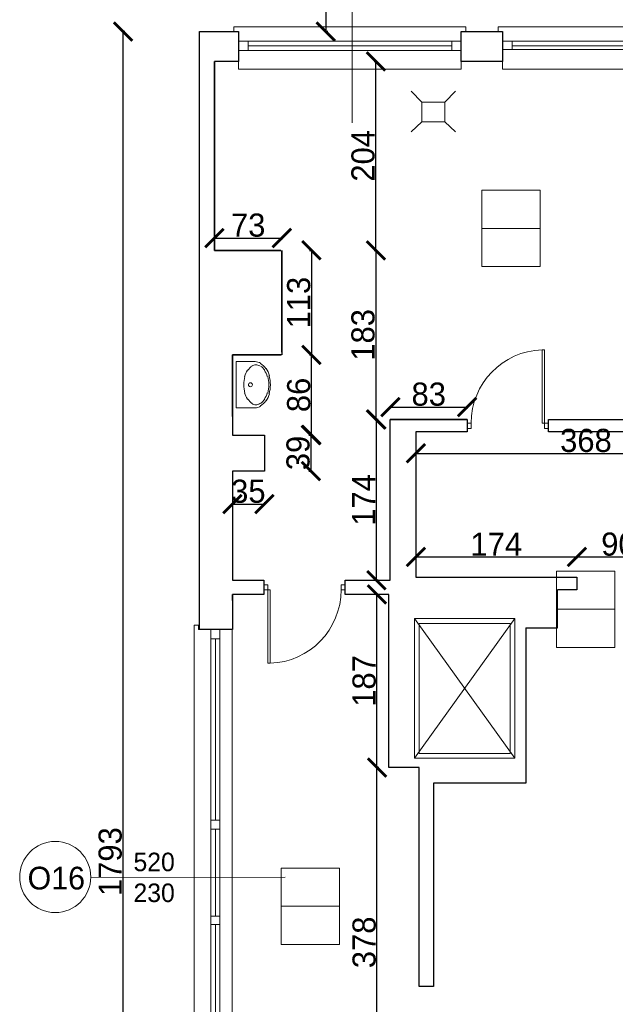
# Model space of a CAD drawing. Header units: centimetres. Extents: x -17621 to 77377, y -18613 to 66.
# Tile 91 of 173: x 24708 to 25351, y -16348 to -15284. Entities that reach past the tile are written whole.
import ezdxf

# ---------------------------------------------------------------- set-up
doc = ezdxf.new("R2010")
doc.units = ezdxf.units.CM
doc.layers.add('0-wymiarowanie rys.CAD', color=5, linetype='Continuous', lineweight=0, true_color=0x0000ff)
for name, color, linetype, lineweight in [('a_drzwi i okna', 2, 'Continuous', 0), ('a_inwentaryzacja', 141, 'Continuous', 0), ('a_wymiarowanie', 211, 'Continuous', 0), ('drzwi', 2, 'Continuous', 0), ('pomieszczenia', 191, 'Continuous', 5)]:
    doc.layers.add(name, color=color, linetype=linetype, lineweight=lineweight)
for name, color, linetype in [('PDF2_A310 STOLARKA ZEWNĘTRZNA', 7, 'Continuous'), ('PDF3_A310 STOLARKA ZEWNĘTRZNA', 7, 'Continuous'), ('PDF3_A720 MEBLE', 7, 'Continuous'), ('PDF3_WIDOKOWA', 7, 'Continuous')]:
    doc.layers.add(name, color=color, linetype=linetype)
doc.styles.add('PDF Century Gothic', font='GOTHIC.TTF')
doc.dimstyles.new('ISO-25', dxfattribs={"dimtxt": 25, "dimasz": 20, "dimexe": 0.6, "dimexo": 0.375, "dimtad": 1, "dimdec": 0, "dimtxsty": 'PDF Century Gothic', "dimblk": 'ARCHTICK', "dimcen": 2.5, "dimadec": 1, "dimazin": 0, "dimtfac": 1, "dimtdec": 0, "dimtmove": 0, "dimatfit": 3, "dimldrblk": 'ARCHTICK', "dimfxl": 2, "dimfxlon": 1, "dimarcsym": 0})

# ---------------------------------------------------------------- blocks, each defined once
blk = doc.blocks.new('_ArchTick')
at = {"color": 0, "linetype": 'ByBlock', "const_width": 0.15}
blk.add_lwpolyline([(-0.5, -0.5), (0.5, 0.5)], dxfattribs=at)
blk = doc.blocks.new('*D213')
at = {"layer": 'a_wymiarowanie', "color": 0, "linetype": 'Continuous', "lineweight": -2, "transparency": 16777216}
for p, q in [((25095.7, -16091.8), (25093.1, -16091.8)), ((25093.7, -16469.5), (25093.7, -16091.8)), ((25095.7, -16469.5), (25093.1, -16469.5))]:
    blk.add_line(p, q, dxfattribs=at)
at = {"layer": 'Defpoints', "color": 0, "linetype": 'Continuous', "transparency": 16777216}
for p in [(25093.7, -16091.8), (25138.1, -16091.8), (25138.1, -16469.5)]:
    blk.add_point(p, dxfattribs=at)
at = {"layer": 'a_wymiarowanie', "color": 0, "linetype": 'Continuous', "lineweight": -2, "transparency": 16777216, "xscale": 20, "yscale": 20, "zscale": 20}
for p, rotation in [((25093.7, -16091.8), 90), ((25093.7, -16469.5), 270)]:
    blk.add_blockref('_ArchTick', p, dxfattribs=dict(at, rotation=rotation))
at = {"layer": 'a_wymiarowanie', "color": 0, "linetype": 'Continuous', "lineweight": 0, "transparency": 16777216, "insert": (25079.9, -16280.6), "char_height": 25, "attachment_point": 5, "rotation": 90, "style": 'PDF Century Gothic'}
blk.add_mtext('378', dxfattribs=at)
blk = doc.blocks.new('*D214')
at = {"layer": 'a_wymiarowanie', "color": 0, "linetype": 'Continuous', "lineweight": -2, "transparency": 16777216}
for p, q in [((25095.7, -15904.7), (25093.1, -15904.7)), ((25093.7, -16091.8), (25093.7, -15904.7)), ((25095.7, -16091.8), (25093.1, -16091.8))]:
    blk.add_line(p, q, dxfattribs=at)
at = {"layer": 'Defpoints', "color": 0, "linetype": 'Continuous', "transparency": 16777216}
for p in [(25093.7, -15904.7), (25106.4, -15904.7), (25106.4, -16091.8)]:
    blk.add_point(p, dxfattribs=at)
at = {"layer": 'a_wymiarowanie', "color": 0, "linetype": 'Continuous', "lineweight": -2, "transparency": 16777216, "xscale": 20, "yscale": 20, "zscale": 20}
for p, rotation in [((25093.7, -15904.7), 90), ((25093.7, -16091.8), 270)]:
    blk.add_blockref('_ArchTick', p, dxfattribs=dict(at, rotation=rotation))
at = {"layer": 'a_wymiarowanie', "color": 0, "linetype": 'Continuous', "lineweight": 0, "transparency": 16777216, "insert": (25079.9, -15998.2), "char_height": 25, "attachment_point": 5, "rotation": 90, "style": 'PDF Century Gothic'}
blk.add_mtext('187', dxfattribs=at)
blk = doc.blocks.new('*D763')
at = {"layer": 'a_wymiarowanie', "color": 0, "linetype": 'Continuous', "lineweight": -2, "transparency": 16777216}
for p, q in [((25095.1, -15715.7), (25092.5, -15715.7)), ((25093.1, -15889.4), (25093.1, -15715.7)), ((25095.1, -15889.4), (25092.5, -15889.4))]:
    blk.add_line(p, q, dxfattribs=at)
at = {"layer": 'Defpoints', "color": 0, "linetype": 'Continuous', "transparency": 16777216}
for p in [(25093.1, -15715.7), (25108.1, -15715.7), (25108.1, -15889.4)]:
    blk.add_point(p, dxfattribs=at)
at = {"layer": 'a_wymiarowanie', "color": 0, "linetype": 'Continuous', "lineweight": -2, "transparency": 16777216, "xscale": 20, "yscale": 20, "zscale": 20}
for p, rotation in [((25093.1, -15715.7), 90), ((25093.1, -15889.4), 270)]:
    blk.add_blockref('_ArchTick', p, dxfattribs=dict(at, rotation=rotation))
at = {"layer": 'a_wymiarowanie', "color": 0, "linetype": 'Continuous', "lineweight": 0, "transparency": 16777216, "insert": (25079.3, -15802.6), "char_height": 25, "attachment_point": 5, "rotation": 90, "style": 'PDF Century Gothic'}
blk.add_mtext('174', dxfattribs=at)
blk = doc.blocks.new('*D764')
at = {"layer": 'a_wymiarowanie', "color": 0, "linetype": 'Continuous', "lineweight": -2, "transparency": 16777216}
for p, q in [((25108.1, -15704.3), (25108.1, -15701.7)), ((25108.1, -15702.3), (25191.1, -15702.3)), ((25191.1, -15704.3), (25191.1, -15701.7))]:
    blk.add_line(p, q, dxfattribs=at)
at = {"layer": 'Defpoints', "color": 0, "linetype": 'Continuous', "transparency": 16777216}
for p in [(25191.1, -15702.3), (25108.1, -15715.7), (25191.1, -15715.7)]:
    blk.add_point(p, dxfattribs=at)
at = {"layer": 'a_wymiarowanie', "color": 0, "linetype": 'Continuous', "lineweight": -2, "transparency": 16777216, "xscale": 20, "yscale": 20, "zscale": 20, "rotation": 180}
blk.add_blockref('_ArchTick', (25108.1, -15702.3), dxfattribs=at)
at = {"layer": 'a_wymiarowanie', "color": 0, "linetype": 'Continuous', "lineweight": -2, "transparency": 16777216, "xscale": 20, "yscale": 20, "zscale": 20}
blk.add_blockref('_ArchTick', (25191.1, -15702.3), dxfattribs=at)
at = {"layer": 'a_wymiarowanie', "color": 0, "linetype": 'Continuous', "lineweight": 0, "transparency": 16777216, "insert": (25149.6, -15688.5), "char_height": 25, "attachment_point": 5, "style": 'PDF Century Gothic'}
blk.add_mtext('83', dxfattribs=at)
blk = doc.blocks.new('*D766')
at = {"layer": 'a_wymiarowanie', "color": 0, "linetype": 'Continuous', "lineweight": -2, "transparency": 16777216}
for p, q in [((25090.5, -15328.9), (25093.1, -15328.9)), ((25092.5, -15533), (25092.5, -15328.9)), ((25090.5, -15533), (25093.1, -15533))]:
    blk.add_line(p, q, dxfattribs=at)
at = {"layer": 'Defpoints', "color": 0, "linetype": 'Continuous', "transparency": 16777216}
for p in [(24918, -15328.9), (25092.5, -15328.9), (24918, -15533)]:
    blk.add_point(p, dxfattribs=at)
at = {"layer": 'a_wymiarowanie', "color": 0, "linetype": 'Continuous', "lineweight": -2, "transparency": 16777216, "xscale": 20, "yscale": 20, "zscale": 20}
for p, rotation in [((25092.5, -15328.9), 90), ((25092.5, -15533), 270)]:
    blk.add_blockref('_ArchTick', p, dxfattribs=dict(at, rotation=rotation))
at = {"layer": 'a_wymiarowanie', "color": 0, "linetype": 'Continuous', "lineweight": 0, "transparency": 16777216, "insert": (25078.7, -15430.9), "char_height": 25, "attachment_point": 5, "rotation": 90, "style": 'PDF Century Gothic'}
blk.add_mtext('204', dxfattribs=at)
blk = doc.blocks.new('*D767')
at = {"layer": 'a_wymiarowanie', "color": 0, "linetype": 'Continuous', "lineweight": -2, "transparency": 16777216}
for p, q in [((25090.5, -15533), (25093.1, -15533)), ((25092.5, -15533), (25092.5, -15715.7)), ((25093.4, -15715.7), (25091.9, -15715.7))]:
    blk.add_line(p, q, dxfattribs=at)
at = {"layer": 'Defpoints', "color": 0, "linetype": 'Continuous', "transparency": 16777216}
for p in [(24918, -15533), (25092.5, -15715.7), (25093.8, -15715.7)]:
    blk.add_point(p, dxfattribs=at)
at = {"layer": 'a_wymiarowanie', "color": 0, "linetype": 'Continuous', "lineweight": -2, "transparency": 16777216, "xscale": 20, "yscale": 20, "zscale": 20}
for p, rotation in [((25092.5, -15533), 90), ((25092.5, -15715.7), 270)]:
    blk.add_blockref('_ArchTick', p, dxfattribs=dict(at, rotation=rotation))
at = {"layer": 'a_wymiarowanie', "color": 0, "linetype": 'Continuous', "lineweight": 0, "transparency": 16777216, "insert": (25078.7, -15624.3), "char_height": 25, "attachment_point": 5, "rotation": 90, "style": 'PDF Century Gothic'}
blk.add_mtext('183', dxfattribs=at)
blk = doc.blocks.new('*D768')
at = {"layer": 'a_wymiarowanie', "color": 0, "linetype": 'Continuous', "lineweight": -2, "transparency": 16777216}
for p, q in [((24918, -15521.7), (24918, -15519.1)), ((24990.9, -15521.7), (24990.9, -15519.1)), ((24918, -15519.7), (24990.9, -15519.7))]:
    blk.add_line(p, q, dxfattribs=at)
at = {"layer": 'Defpoints', "color": 0, "linetype": 'Continuous', "transparency": 16777216}
for p in [(24990.9, -15519.7), (24918, -15533), (24990.9, -15533)]:
    blk.add_point(p, dxfattribs=at)
at = {"layer": 'a_wymiarowanie', "color": 0, "linetype": 'Continuous', "lineweight": -2, "transparency": 16777216, "xscale": 20, "yscale": 20, "zscale": 20, "rotation": 180}
blk.add_blockref('_ArchTick', (24918, -15519.7), dxfattribs=at)
at = {"layer": 'a_wymiarowanie', "color": 0, "linetype": 'Continuous', "lineweight": -2, "transparency": 16777216, "xscale": 20, "yscale": 20, "zscale": 20}
blk.add_blockref('_ArchTick', (24990.9, -15519.7), dxfattribs=at)
at = {"layer": 'a_wymiarowanie', "color": 0, "linetype": 'Continuous', "lineweight": 0, "transparency": 16777216, "insert": (24954.5, -15505.9), "char_height": 25, "attachment_point": 5, "style": 'PDF Century Gothic'}
blk.add_mtext('73', dxfattribs=at)
blk = doc.blocks.new('*D769')
at = {"layer": 'a_wymiarowanie', "color": 0, "linetype": 'Continuous', "lineweight": -2, "transparency": 16777216}
for p, q in [((25020.9, -15533), (25023.5, -15533)), ((25022.9, -15533), (25022.9, -15646)), ((25020.9, -15646), (25023.5, -15646))]:
    blk.add_line(p, q, dxfattribs=at)
at = {"layer": 'Defpoints', "color": 0, "linetype": 'Continuous', "transparency": 16777216}
for p in [(24989.9, -15533), (24990.9, -15646), (25022.9, -15646)]:
    blk.add_point(p, dxfattribs=at)
at = {"layer": 'a_wymiarowanie', "color": 0, "linetype": 'Continuous', "lineweight": -2, "transparency": 16777216, "xscale": 20, "yscale": 20, "zscale": 20}
for p, rotation in [((25022.9, -15533), 90), ((25022.9, -15646), 270)]:
    blk.add_blockref('_ArchTick', p, dxfattribs=dict(at, rotation=rotation))
at = {"layer": 'a_wymiarowanie', "color": 0, "linetype": 'Continuous', "lineweight": 0, "transparency": 16777216, "insert": (25009.2, -15589.5), "char_height": 25, "attachment_point": 5, "rotation": 90, "style": 'PDF Century Gothic'}
blk.add_mtext('113', dxfattribs=at)
blk = doc.blocks.new('*D770')
at = {"layer": 'a_wymiarowanie', "color": 0, "linetype": 'Continuous', "lineweight": -2, "transparency": 16777216}
for p, q in [((24937.4, -15805.2), (24937.4, -15807.8)), ((24972, -15805.2), (24972, -15807.8)), ((24937.4, -15807.2), (24972, -15807.2))]:
    blk.add_line(p, q, dxfattribs=at)
at = {"layer": 'Defpoints', "color": 0, "linetype": 'Continuous', "transparency": 16777216}
for p in [(24937.4, -15732.5), (24972, -15732.5), (24972, -15807.2)]:
    blk.add_point(p, dxfattribs=at)
at = {"layer": 'a_wymiarowanie', "color": 0, "linetype": 'Continuous', "lineweight": -2, "transparency": 16777216, "xscale": 20, "yscale": 20, "zscale": 20, "rotation": 180}
blk.add_blockref('_ArchTick', (24937.4, -15807.2), dxfattribs=at)
at = {"layer": 'a_wymiarowanie', "color": 0, "linetype": 'Continuous', "lineweight": -2, "transparency": 16777216, "xscale": 20, "yscale": 20, "zscale": 20}
blk.add_blockref('_ArchTick', (24972, -15807.2), dxfattribs=at)
at = {"layer": 'a_wymiarowanie', "color": 0, "linetype": 'Continuous', "lineweight": 0, "transparency": 16777216, "insert": (24954.7, -15793.4), "char_height": 25, "attachment_point": 5, "style": 'PDF Century Gothic'}
blk.add_mtext('35', dxfattribs=at)
blk = doc.blocks.new('*D771')
at = {"layer": 'a_wymiarowanie', "color": 0, "linetype": 'Continuous', "lineweight": -2, "transparency": 16777216}
for p, q in [((25020.9, -15646), (25023.5, -15646)), ((25022.9, -15732.5), (25022.9, -15646)), ((25020.9, -15732.5), (25023.5, -15732.5))]:
    blk.add_line(p, q, dxfattribs=at)
at = {"layer": 'Defpoints', "color": 0, "linetype": 'Continuous', "transparency": 16777216}
for p in [(24937.4, -15646), (25022.9, -15646), (24937.4, -15732.5)]:
    blk.add_point(p, dxfattribs=at)
at = {"layer": 'a_wymiarowanie', "color": 0, "linetype": 'Continuous', "lineweight": -2, "transparency": 16777216, "xscale": 20, "yscale": 20, "zscale": 20}
for p, rotation in [((25022.9, -15646), 90), ((25022.9, -15732.5), 270)]:
    blk.add_blockref('_ArchTick', p, dxfattribs=dict(at, rotation=rotation))
at = {"layer": 'a_wymiarowanie', "color": 0, "linetype": 'Continuous', "lineweight": 0, "transparency": 16777216, "insert": (25009.2, -15689.2), "char_height": 25, "attachment_point": 5, "rotation": 90, "style": 'PDF Century Gothic'}
blk.add_mtext('86', dxfattribs=at)
blk = doc.blocks.new('*D772')
at = {"layer": 'a_wymiarowanie', "color": 0, "linetype": 'Continuous', "lineweight": -2, "transparency": 16777216}
for p, q in [((25020.2, -15732.5), (25022.8, -15732.5)), ((25022.2, -15732.5), (25022.2, -15771.4)), ((25020.2, -15771.4), (25022.8, -15771.4))]:
    blk.add_line(p, q, dxfattribs=at)
at = {"layer": 'Defpoints', "color": 0, "linetype": 'Continuous', "transparency": 16777216}
for p in [(24972, -15732.5), (24972, -15771.4), (25022.2, -15771.4)]:
    blk.add_point(p, dxfattribs=at)
at = {"layer": 'a_wymiarowanie', "color": 0, "linetype": 'Continuous', "lineweight": -2, "transparency": 16777216, "xscale": 20, "yscale": 20, "zscale": 20}
for p, rotation in [((25022.2, -15732.5), 90), ((25022.2, -15771.4), 270)]:
    blk.add_blockref('_ArchTick', p, dxfattribs=dict(at, rotation=rotation))
at = {"layer": 'a_wymiarowanie', "color": 0, "linetype": 'Continuous', "lineweight": 0, "transparency": 16777216, "insert": (25008.5, -15751.9), "char_height": 25, "attachment_point": 5, "rotation": 90, "style": 'PDF Century Gothic'}
blk.add_mtext('39', dxfattribs=at)
blk = doc.blocks.new('*D773')
at = {"layer": 'a_wymiarowanie', "color": 0, "linetype": 'Continuous', "lineweight": -2, "transparency": 16777216}
for p, q in [((25135.7, -15750.3), (25135.7, -15752.9)), ((25135.7, -15752.3), (25503.4, -15752.3)), ((25503.4, -15754.3), (25503.4, -15751.7))]:
    blk.add_line(p, q, dxfattribs=at)
at = {"layer": 'Defpoints', "color": 0, "linetype": 'Continuous', "transparency": 16777216}
for p in [(25135.7, -15729.2), (25503.4, -15752.3), (25503.4, -15886.1)]:
    blk.add_point(p, dxfattribs=at)
at = {"layer": 'a_wymiarowanie', "color": 0, "linetype": 'Continuous', "lineweight": -2, "transparency": 16777216, "xscale": 20, "yscale": 20, "zscale": 20, "rotation": 180}
blk.add_blockref('_ArchTick', (25135.7, -15752.3), dxfattribs=at)
at = {"layer": 'a_wymiarowanie', "color": 0, "linetype": 'Continuous', "lineweight": -2, "transparency": 16777216, "xscale": 20, "yscale": 20, "zscale": 20}
blk.add_blockref('_ArchTick', (25503.4, -15752.3), dxfattribs=at)
at = {"layer": 'a_wymiarowanie', "color": 0, "linetype": 'Continuous', "lineweight": 0, "transparency": 16777216, "insert": (25319.5, -15738.5), "char_height": 25, "attachment_point": 5, "style": 'PDF Century Gothic'}
blk.add_mtext('368', dxfattribs=at)
blk = doc.blocks.new('*D774')
at = {"layer": 'a_wymiarowanie', "color": 0, "linetype": 'Continuous', "lineweight": -2, "transparency": 16777216}
for p, q in [((25135.7, -15866.2), (25135.7, -15863.6)), ((25135.7, -15864.2), (25309.6, -15864.2)), ((25309.6, -15866.2), (25309.6, -15863.6))]:
    blk.add_line(p, q, dxfattribs=at)
at = {"layer": 'Defpoints', "color": 0, "linetype": 'Continuous', "transparency": 16777216}
for p in [(25309.6, -15864.2), (25135.7, -15886.1), (25309.6, -15886.1)]:
    blk.add_point(p, dxfattribs=at)
at = {"layer": 'a_wymiarowanie', "color": 0, "linetype": 'Continuous', "lineweight": -2, "transparency": 16777216, "xscale": 20, "yscale": 20, "zscale": 20, "rotation": 180}
blk.add_blockref('_ArchTick', (25135.7, -15864.2), dxfattribs=at)
at = {"layer": 'a_wymiarowanie', "color": 0, "linetype": 'Continuous', "lineweight": -2, "transparency": 16777216, "xscale": 20, "yscale": 20, "zscale": 20}
blk.add_blockref('_ArchTick', (25309.6, -15864.2), dxfattribs=at)
at = {"layer": 'a_wymiarowanie', "color": 0, "linetype": 'Continuous', "lineweight": 0, "transparency": 16777216, "insert": (25222.6, -15850.5), "char_height": 25, "attachment_point": 5, "style": 'PDF Century Gothic'}
blk.add_mtext('174', dxfattribs=at)
blk = doc.blocks.new('*D775')
at = {"layer": 'a_wymiarowanie', "color": 0, "linetype": 'Continuous', "lineweight": -2, "transparency": 16777216}
for p, q in [((25309.6, -15866.2), (25309.6, -15863.6)), ((25309.6, -15864.2), (25399.6, -15864.2)), ((25399.6, -15866.2), (25399.6, -15863.6))]:
    blk.add_line(p, q, dxfattribs=at)
at = {"layer": 'Defpoints', "color": 0, "linetype": 'Continuous', "transparency": 16777216}
for p in [(25399.6, -15864.2), (25309.6, -15886.1), (25399.6, -15883.8)]:
    blk.add_point(p, dxfattribs=at)
at = {"layer": 'a_wymiarowanie', "color": 0, "linetype": 'Continuous', "lineweight": -2, "transparency": 16777216, "xscale": 20, "yscale": 20, "zscale": 20, "rotation": 180}
blk.add_blockref('_ArchTick', (25309.6, -15864.2), dxfattribs=at)
at = {"layer": 'a_wymiarowanie', "color": 0, "linetype": 'Continuous', "lineweight": -2, "transparency": 16777216, "xscale": 20, "yscale": 20, "zscale": 20}
blk.add_blockref('_ArchTick', (25399.6, -15864.2), dxfattribs=at)
at = {"layer": 'a_wymiarowanie', "color": 0, "linetype": 'Continuous', "lineweight": 0, "transparency": 16777216, "insert": (25354.6, -15850.5), "char_height": 25, "attachment_point": 5, "style": 'PDF Century Gothic'}
blk.add_mtext('90', dxfattribs=at)
blk = doc.blocks.new('*D1086')
at = {"layer": '0-wymiarowanie rys.CAD', "color": 0, "linetype": 'Continuous', "lineweight": -2, "transparency": 16777216}
for p, q in [((24821.3, -15296.7), (24818.7, -15296.7)), ((24819.3, -17090), (24819.3, -15296.7)), ((24821.3, -17090), (24818.7, -17090))]:
    blk.add_line(p, q, dxfattribs=at)
at = {"layer": 'Defpoints', "color": 0, "linetype": 'Continuous', "transparency": 16777216}
for p in [(24819.3, -15296.7), (24901, -15296.7), (24901, -17090)]:
    blk.add_point(p, dxfattribs=at)
at = {"layer": '0-wymiarowanie rys.CAD', "color": 0, "linetype": 'Continuous', "lineweight": -2, "transparency": 16777216, "xscale": 20, "yscale": 20, "zscale": 20}
for p, rotation in [((24819.3, -15296.7), 90), ((24819.3, -17090), 270)]:
    blk.add_blockref('_ArchTick', p, dxfattribs=dict(at, rotation=rotation))
at = {"layer": '0-wymiarowanie rys.CAD', "color": 0, "linetype": 'Continuous', "transparency": 16777216, "insert": (24805.5, -16193.4), "char_height": 25, "attachment_point": 5, "rotation": 90, "style": 'PDF Century Gothic'}
blk.add_mtext('1793', dxfattribs=at)
blk = doc.blocks.new('*D1087')
at = {"layer": '0-wymiarowanie rys.CAD', "color": 0, "linetype": 'Continuous', "lineweight": -2, "transparency": 16777216}
for p, q in [((24901.9, -15220.7), (24901.9, -15218.1)), ((24901.9, -15218.7), (27648.5, -15218.7)), ((27648.5, -15220.7), (27648.5, -15218.1))]:
    blk.add_line(p, q, dxfattribs=at)
at = {"layer": 'Defpoints', "color": 0, "linetype": 'Continuous', "transparency": 16777216}
for p in [(27648.5, -15218.7), (24901.9, -15296.7), (27648.5, -15296.7)]:
    blk.add_point(p, dxfattribs=at)
at = {"layer": '0-wymiarowanie rys.CAD', "color": 0, "linetype": 'Continuous', "lineweight": -2, "transparency": 16777216, "xscale": 20, "yscale": 20, "zscale": 20, "rotation": 180}
blk.add_blockref('_ArchTick', (24901.9, -15218.7), dxfattribs=at)
at = {"layer": '0-wymiarowanie rys.CAD', "color": 0, "linetype": 'Continuous', "lineweight": -2, "transparency": 16777216, "xscale": 20, "yscale": 20, "zscale": 20}
blk.add_blockref('_ArchTick', (27648.5, -15218.7), dxfattribs=at)
at = {"layer": '0-wymiarowanie rys.CAD', "color": 0, "linetype": 'Continuous', "transparency": 16777216, "insert": (26275.2, -15204.9), "char_height": 25, "attachment_point": 5, "style": 'PDF Century Gothic'}
blk.add_mtext('2747', dxfattribs=at)
blk = doc.blocks.new('*D1104')
at = {"layer": '0-wymiarowanie rys.CAD', "color": 0, "linetype": 'Continuous', "lineweight": -2, "transparency": 16777216}
for p, q in [((25040.4, -14506), (25037.8, -14506)), ((25038.4, -14506), (25038.4, -15296.7)), ((25040.4, -15296.7), (25037.8, -15296.7))]:
    blk.add_line(p, q, dxfattribs=at)
at = {"layer": 'Defpoints', "color": 0, "linetype": 'Continuous', "transparency": 16777216}
for p in [(25578.4, -14506), (25038.4, -15296.7), (25578.4, -15296.7)]:
    blk.add_point(p, dxfattribs=at)
at = {"layer": '0-wymiarowanie rys.CAD', "color": 0, "linetype": 'Continuous', "lineweight": -2, "transparency": 16777216, "xscale": 20, "yscale": 20, "zscale": 20}
for p, rotation in [((25038.4, -14506), 90), ((25038.4, -15296.7), 270)]:
    blk.add_blockref('_ArchTick', p, dxfattribs=dict(at, rotation=rotation))
at = {"layer": '0-wymiarowanie rys.CAD', "color": 0, "linetype": 'Continuous', "transparency": 16777216, "insert": (25024.6, -14901.4), "char_height": 25, "attachment_point": 5, "rotation": 90, "style": 'PDF Century Gothic'}
blk.add_mtext('791', dxfattribs=at)

msp = doc.modelspace()

# ---------------------------------------------------------------- linework, layer by layer
at = {"layer": 'a_drzwi i okna'}
for p, q in [((25067.2, -15185), (25066.7, -15395.2)), ((24784.5, -16210.6), (24994.6, -16210))]:
    msp.add_line(p, q, dxfattribs=at)
msp.add_circle((24746, -16210), 38.4, dxfattribs=at)
at = {"layer": 'a_inwentaryzacja', "lineweight": 25}
for p, q in [((24901.9, -15942.7), (24901.9, -15296.7)), ((24901.9, -15296.7), (24944.2, -15296.7)), ((24944.2, -15296.7), (24944.2, -15328.9)), ((24918, -15533), (24918, -15328.9)), ((24944.2, -15328.9), (24918, -15328.9)), ((24918, -15328.9), (24918, -15533)), ((24989.9, -15533), (24918, -15533)), ((24918, -15533), (24989.9, -15533)), ((24990.9, -15643), (24990.9, -15533)), ((24990.9, -15533), (24990.9, -15646)), ((24937.4, -15712.5), (24937.4, -15646)), ((24937.4, -15646), (24989.9, -15646)), ((24990.9, -15646), (24937.4, -15646)), ((24937.4, -15646), (24937.4, -15732.5)), ((25191.1, -15715.7), (25108.1, -15715.7)), ((25108.1, -15889.4), (25108.1, -15715.7)), ((25108.1, -15715.7), (25191.1, -15715.7)), ((25191.1, -15715.7), (25191.1, -15729.2)), ((25191.1, -15729.2), (25135.7, -15729.2)), ((25135.7, -15729.2), (25135.7, -15886.1)), ((24937.4, -15732.5), (24972, -15732.5)), ((24972, -15732.5), (24972, -15771.4)), ((24937.4, -15771.4), (24937.4, -15889.4)), ((24972, -15771.4), (24937.4, -15771.4)), ((24937.4, -15889.4), (24971.3, -15889.4)), ((24971.3, -15889.4), (24971.3, -15904.7)), ((25059.2, -15904.7), (25059.2, -15889.4)), ((25059.2, -15889.4), (25108.1, -15889.4)), ((25135.7, -15886.1), (25309.6, -15886.1)), ((25309.6, -15886.1), (25309.6, -15899.7)), ((25309.6, -15899.7), (25288.7, -15899.7)), ((24937.4, -15911.4), (24937.4, -15904.7)), ((24971.3, -15904.7), (24937.4, -15904.7)), ((24937.4, -15904.7), (24937.4, -15942.7)), ((25106.4, -15904.7), (25059.2, -15904.7)), ((25106.4, -16091.8), (25106.4, -15904.7)), ((24937.4, -15942.7), (24901.9, -15942.7)), ((25254.7, -15940.7), (25254.7, -16108.7)), ((25139.4, -16091.8), (25106.4, -16091.8)), ((25139.4, -16328.2), (25139.4, -16091.8)), ((25254.7, -16108.7), (25154.6, -16108.7)), ((25154.6, -16108.7), (25154.6, -16328.2)), ((25154.6, -16328.2), (25139.4, -16328.2))]:
    msp.add_line(p, q, dxfattribs=at)
at = {"layer": 'a_inwentaryzacja', "linetype": 'Continuous', "lineweight": 25}
for p, q in [((25288.7, -15940.7), (25288.7, -15899.7)), ((25254.7, -15940.7), (25288.7, -15940.7))]:
    msp.add_line(p, q, dxfattribs=at)
at = {"layer": 'a_inwentaryzacja', "lineweight": 25}
msp.add_lwpolyline([(25184.7, -15328.9), (25184.7, -15296.7), (25229.5, -15296.7), (25229.5, -15328.9)], close=True, dxfattribs=at)
msp.add_lwpolyline([(25551.9, -15950.7), (25503.4, -15950.7), (25503.4, -15899.7), (25399.9, -15899.7), (25399.9, -15886.1), (25503.4, -15886.1), (25503.4, -15809.2), (25541.8, -15809.2), (25541.8, -15752.2), (25541.7, -15729.2), (25279.1, -15729.2), (25279.1, -15715.7), (25540.1, -15715.7), (25540.1, -15699.8), (25551.9, -15699.8), (25551.9, -15705.7)], dxfattribs=at)
at = {"layer": 'drzwi'}
for points in [[(25274.7, -15719.7), (25279.1, -15719.7), (25279.1, -15725.3), (25274.7, -15725.3), (25274.7, -15719.7), (25272.1, -15719.7), (25272.1, -15640.5), (25274.7, -15640.5), (25274.7, -15719.7)], [(24975.7, -15899.8), (24971.3, -15899.8), (24971.3, -15894.2), (24975.7, -15894.2), (24975.7, -15899.8), (24978.4, -15899.8), (24978.4, -15979), (24975.7, -15979), (24975.7, -15899.8)]]:
    msp.add_lwpolyline(points, dxfattribs=at)
for points in [[(25195.5, -15719.7), (25191.1, -15719.7), (25191.1, -15725.3), (25195.5, -15725.3)], [(25054.9, -15899.8), (25059.3, -15899.8), (25059.3, -15894.2), (25054.9, -15894.2)]]:
    msp.add_lwpolyline(points, close=True, dxfattribs=at)
for centre, start, end in [((25274.6, -15719.5), 91.8363, 180.1055), ((24975.8, -15900), 271.8363, 0.1055)]:
    msp.add_arc(centre, 79.1, start, end, dxfattribs=at)
at = {"layer": 'PDF2_A310 STOLARKA ZEWNĘTRZNA', "lineweight": 5}
for points in [[(24937.2, -16462.9), (24901, -16462.9), (24901, -16467.8), (24896, -16467.8), (24896, -15942.7), (24896, -15937.8), (24901, -15937.8), (24901, -15942.7), (24937.2, -15942.7)], [(24914.1, -16158.4), (24914.1, -16148.5), (24914.1, -15952.6), (24914.1, -15942.7), (24924, -15942.7), (24924, -15952.6), (24924, -16148.5), (24924, -16158.4)], [(24914.1, -16252.2), (24914.1, -16261.3), (24914.1, -16453), (24914.1, -16462.9), (24924, -16462.9), (24924, -16453), (24924, -16261.3), (24924, -16252.2)]]:
    msp.add_lwpolyline(points, close=True, dxfattribs=at)
for points in [[(24924, -15952.6), (24914.1, -15952.6)], [(24919.1, -16148.5), (24919.1, -15952.6)], [(24914.1, -16261.3), (24924, -16261.3), (24924, -16252.2), (24924, -16158.4), (24924, -16148.5), (24914.1, -16148.5)], [(24924, -16148.5), (24914.1, -16148.5), (24914.1, -16158.4), (24914.1, -16252.2), (24914.1, -16261.3), (24924, -16261.3)], [(24924, -16158.4), (24914.1, -16158.4)], [(24919.1, -16252.2), (24919.1, -16158.4)], [(24924, -16252.2), (24914.1, -16252.2)], [(24919.1, -16261.3), (24919.1, -16453)]]:
    msp.add_lwpolyline(points, dxfattribs=at)
at = {"layer": 'PDF3_A310 STOLARKA ZEWNĘTRZNA', "lineweight": 5}
for points in [[(25184.7, -15337.4), (25184.7, -15296.7), (25189.7, -15296.7), (25189.7, -15291.7), (24944.2, -15291.7), (24939.1, -15291.7), (24939.1, -15296.7), (24944.2, -15296.7), (24944.2, -15337.4)], [(25469.1, -15337.4), (25469.1, -15296.7), (25474.2, -15296.7), (25474.2, -15291.7), (25229.5, -15291.7), (25224.5, -15291.7), (25224.5, -15296.7), (25229.5, -15296.7), (25229.5, -15337.4)], [(25184.7, -15317.1), (25174.5, -15317.1), (24954.4, -15317.1), (24944.2, -15317.1), (24944.2, -15306.9), (24954.4, -15306.9), (25174.5, -15306.9), (25184.7, -15306.9)], [(25469.1, -15316.2), (25459.8, -15316.2), (25239.7, -15316.2), (25229.5, -15316.2), (25229.5, -15306.9), (25239.7, -15306.9), (25459.8, -15306.9), (25469.1, -15306.9)]]:
    msp.add_lwpolyline(points, close=True, dxfattribs=at)
for points in [[(24954.4, -15306.9), (24954.4, -15317.1)], [(25174.5, -15312), (24954.4, -15312)], [(25174.5, -15306.9), (25174.5, -15317.1)], [(25239.7, -15306.9), (25239.7, -15316.2)], [(25459.8, -15312), (25239.7, -15312)]]:
    msp.add_lwpolyline(points, dxfattribs=at)
at = {"layer": 'PDF3_A720 MEBLE', "lineweight": 0}
for points in [[(25142.3, -15372.9), (25130.5, -15361.1)], [(25178.7, -15361.1), (25166.9, -15372.9)], [(25142.3, -15394.1), (25130.5, -15405.1)], [(25166.9, -15394.1), (25178.7, -15405.1)], [(24962, -15653.2), (24941.7, -15653.2), (24941.7, -15703.1), (24962, -15703.1)]]:
    msp.add_lwpolyline(points, dxfattribs=at)
msp.add_lwpolyline([(25166.9, -15372.9), (25166.9, -15394.1), (25142.3, -15394.1), (25142.3, -15372.9)], close=True, dxfattribs=at)
for points in [[(24967, -15657.8, 0.138478), (24962.8, -15656.6, 0.138478), (24958.6, -15657.8)], [(24951, -15669.2, 0.068248), (24949.7, -15678.2, 0.068272), (24951, -15687.2)], [(24975.6, -15687.2, 0.068272), (24976.8, -15678.2, 0.068272), (24975.6, -15669.2)], [(24977.1, -15688.1, 0.068272), (24978.5, -15678.2, 0.068272), (24977.1, -15668.2)], [(24958.6, -15698.6, 0.138478), (24962.8, -15699.8, 0.138478), (24967, -15698.6)]]:
    msp.add_lwpolyline(points, format="xyb", dxfattribs=at)
msp.add_circle((24956.9, -15678.2), 2.12, dxfattribs=at)
for centre, radius, start, end in [((24962, -15664.6), 11.4, 58.4638, 89.9999), ((24957.8, -15671.4), 19, 34.0192, 58.4638), ((24973, -15675.6), 23.3, 145.9863, 164.3829), ((24967.1, -15671.4), 15.7, 121.5417, 145.9863), ((24959.5, -15671.4), 15.7, 34.0191, 58.4639), ((24952.7, -15675.6), 23.3, 15.6226, 34.0191), ((24951.8, -15675.6), 26.7, 15.6225, 34.0192), ((24973, -15680.7), 23.3, 195.6226, 214.0191), ((24952.7, -15680.7), 23.3, 325.9809, 344.3774), ((24951.8, -15680.7), 26.7, 325.9808, 344.3775), ((24967.1, -15684.9), 15.7, 214.0191, 238.4639), ((24959.5, -15684.9), 15.7, 301.5361, 325.9809), ((24957.8, -15684.9), 19, 301.5362, 325.9808), ((24962, -15691.7), 11.4, 270.0001, 301.5362)]:
    msp.add_arc(centre, radius, start, end, dxfattribs=at)
at = {"layer": 'PDF3_WIDOKOWA', "lineweight": 5}
for points in [[(25242.7, -15930.9), (25242.7, -16081.6), (25134.3, -16081.6), (25134.3, -15930.9)], [(25237.6, -15936), (25237.6, -16076.5), (25139.4, -16076.5), (25139.4, -15936)]]:
    msp.add_lwpolyline(points, close=True, dxfattribs=at)
for points in [[(25242.7, -15930.9), (25134.3, -16081.6)], [(25242.7, -16081.6), (25134.3, -15930.9)]]:
    msp.add_lwpolyline(points, dxfattribs=at)
at = {"layer": 'pomieszczenia'}
for p, q in [((25206.9, -15509.3), (25270, -15509.3)), ((25287.7, -15920.7), (25350.8, -15920.7)), ((24990.2, -16241.6), (25053.3, -16241.6))]:
    msp.add_line(p, q, dxfattribs=at)
for points in [[(25206.9, -15468.1), (25270, -15468.1), (25270, -15550.4), (25206.9, -15550.4)], [(25287.7, -15879.6), (25350.8, -15879.6), (25350.8, -15961.9), (25287.7, -15961.9)], [(24990.2, -16200.4), (25053.3, -16200.4), (25053.3, -16282.8), (24990.2, -16282.8)]]:
    msp.add_lwpolyline(points, close=True, dxfattribs=at)

# ---------------------------------------------------------------- texts
at = {"layer": 'a_drzwi i okna', "style": 'PDF Century Gothic'}
for s, width, gutter_width, heights, insert, char_height, attachment_point in [('520\\P230', 179.816, 12.5, [162.8], (24875.2, -16183.7), 20, 3), ('O16', 220.698, 15.3, [199.8], (24778.2, -16223.8), 24.55, 9)]:
    msp.add_mtext_dynamic_manual_height_columns(s, width=width, gutter_width=gutter_width, heights=heights, dxfattribs=dict(at, insert=insert, char_height=char_height, attachment_point=attachment_point))

# ---------------------------------------------------------------- dimensions: what is measured, and where the dimension line sits
at = {"layer": '0-wymiarowanie rys.CAD', "linetype": 'Continuous'}
for base, p1, p2, picture, middle in [((25038.4, -15296.7), (25578.4, -14506), (25578.4, -15296.7), '*D1104', (25024.6, -14901.4)), ((24819.3, -15296.7), (24901, -17090), (24901, -15296.7), '*D1086', (24805.5, -16193.4))]:
    dim = msp.add_linear_dim(base=base, p1=p1, p2=p2, angle=90, dimstyle='ISO-25', dxfattribs=at)
    dim.commit()
    dim.dimension.update_dxf_attribs({"geometry": picture, "text_midpoint": middle})
dim = msp.add_linear_dim(base=(27648.5, -15218.7), p1=(24901.9, -15296.7), p2=(27648.5, -15296.7), dimstyle='ISO-25', dxfattribs=at)
dim.commit()
dim.dimension.update_dxf_attribs({"geometry": '*D1087', "text_midpoint": (26275.2, -15204.9)})
at = {"layer": 'a_wymiarowanie', "linetype": 'Continuous', "lineweight": 0}
for base, p1, p2, picture, middle in [((25092.5, -15328.9), (24918, -15533), (24918, -15328.9), '*D766', (25078.7, -15430.9)), ((25022.9, -15646), (24989.9, -15533), (24990.9, -15646), '*D769', (25009.2, -15589.5)), ((25022.9238, -15646.0262), (24937.4423, -15732.4525), (24937.4423, -15646.0262), '*D771', (25009.17, -15689.2393)), ((25093.1, -15715.7), (25108.1, -15889.4), (25108.1, -15715.7), '*D763', (25079.3, -15802.6)), ((25022.2, -15771.4), (24972, -15732.5), (24972, -15771.4), '*D772', (25008.5, -15751.9)), ((25093.7, -15904.7), (25106.4, -16091.8), (25106.4, -15904.7), '*D214', (25079.9, -15998.2)), ((25093.7, -16091.8), (25138.1, -16469.5), (25138.1, -16091.8), '*D213', (25079.9, -16280.6))]:
    dim = msp.add_linear_dim(base=base, p1=p1, p2=p2, angle=90, dimstyle='ISO-25', dxfattribs=at)
    dim.commit()
    dim.dimension.update_dxf_attribs({"geometry": picture, "text_midpoint": middle})
for base, p1, p2, picture, middle in [((24990.9, -15519.7), (24918, -15533), (24990.9, -15533), '*D768', (24954.5, -15519.7)), ((24972, -15807.2), (24937.4, -15732.5), (24972, -15732.5), '*D770', (24954.7, -15807.2))]:
    dim = msp.add_linear_dim(base=base, p1=p1, p2=p2, dimstyle='ISO-25', dxfattribs=at)
    dim.commit()
    dim.dimension.update_dxf_attribs({"geometry": picture, "text_midpoint": middle, "dimtype": 160})
dim = msp.add_linear_dim(base=(25092.5, -15715.7), p1=(24918, -15533), p2=(25093.8, -15715.7), angle=90, dimstyle='ISO-25', override={"dimtmove": 1}, dxfattribs=at)
dim.commit()
dim.dimension.update_dxf_attribs({"geometry": '*D767', "text_midpoint": (25078.7, -15624.3)})
for base, p1, p2, picture, middle in [((25191.1, -15702.3), (25108.1, -15715.7), (25191.1, -15715.7), '*D764', (25149.6, -15688.5)), ((25503.4, -15752.3), (25135.7, -15729.2), (25503.4, -15886.1), '*D773', (25319.5, -15738.5)), ((25309.6, -15864.2), (25135.7, -15886.1), (25309.6, -15886.1), '*D774', (25222.6, -15850.5))]:
    dim = msp.add_linear_dim(base=base, p1=p1, p2=p2, dimstyle='ISO-25', dxfattribs=at)
    dim.commit()
    dim.dimension.update_dxf_attribs({"geometry": picture, "text_midpoint": middle})
dim = msp.add_linear_dim(base=(25399.6, -15864.2), p1=(25309.6, -15886.1), p2=(25399.6, -15883.8), dimstyle='ISO-25', override={"dimtmove": 1}, dxfattribs=at)
dim.commit()
dim.dimension.update_dxf_attribs({"geometry": '*D775', "text_midpoint": (25354.6, -15850.5)})

doc.saveas('drawing.dxf')
